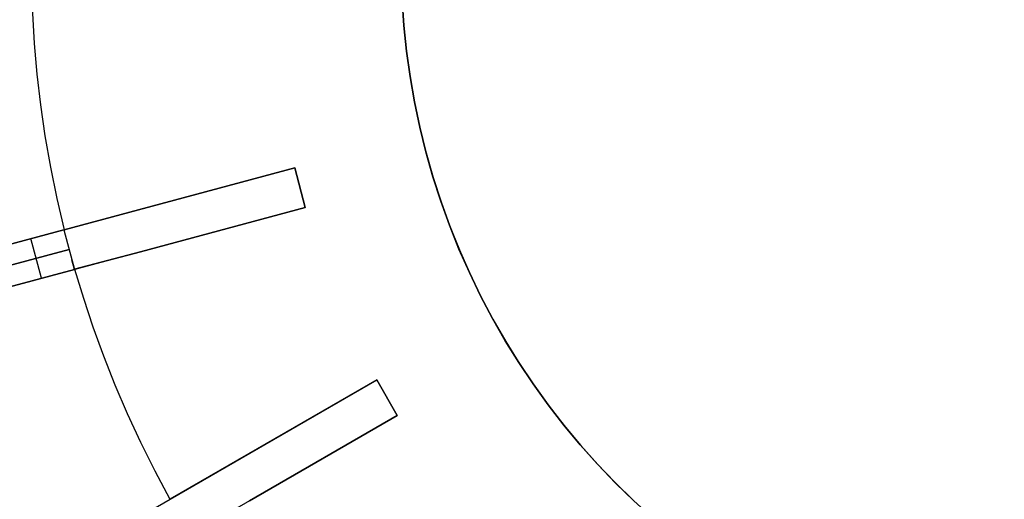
# Model space of a CAD drawing. Header units: millimetres. Extents: x 175 to 1285, y -2355 to -1245.
# Tile 5 of 20: x 402 to 690, y -1957 to -1817. Entities that reach past the tile are written whole.
import ezdxf

# ---------------------------------------------------------------- set-up
doc = ezdxf.new("R2010")
doc.units = ezdxf.units.MM

msp = doc.modelspace()

# ---------------------------------------------------------------- linework, layer by layer
at = {"extrusion": (2.30769e-05, -3.03813e-06, 1)}
msp.add_lwpolyline([(520.73, -1743.92), (518.9, -1751.22), (517.34, -1758.58), (516.03, -1765.99), (514.98, -1773.44), (514.18, -1780.93), (513.65, -1788.43), (513.38, -1795.95), (513.37, -1803.47), (513.62, -1810.99), (514.13, -1818.5), (514.91, -1825.98), (515.94, -1833.44), (517.23, -1840.85), (518.78, -1848.21), (520.58, -1855.52), (522.63, -1862.76), (524.93, -1869.92), (527.49, -1877), (530.28, -1883.98), (533.32, -1890.87), (536.59, -1897.64), (540.1, -1904.3), (543.83, -1910.83), (547.8, -1917.23), (551.98, -1923.48), (556.37, -1929.59), (560.97, -1935.54), (565.78, -1941.33), (570.79, -1946.95), (575.99, -1952.39), (581.37, -1957.64), (586.93, -1962.71), (592.67, -1967.58), (598.57, -1972.25), (604.63, -1976.71), (610.84, -1980.95), (617.2, -1984.98), (623.69, -1988.79), (630.31, -1992.36), (637.05, -1995.71), (643.9, -1998.82), (650.85, -2001.69), (657.9, -2004.32), (665.04, -2006.7), (672.26, -2008.83), (679.54, -2010.71), (686.89, -2012.33), (694.29, -2013.7), (701.73, -2014.81), (709.2, -2015.67), (716.71, -2016.26), (724.22, -2016.59), (731.75, -2016.66), (739.27, -2016.47), (746.78, -2016.02), (754.27, -2015.31), (761.73, -2014.33), (769.15, -2013.1), (776.53, -2011.62), (783.85, -2009.87), (791.1, -2007.88), (798.28, -2005.63), (805.38, -2003.14), (812.39, -2000.4), (819.3, -1997.41), (826.1, -1994.2), (832.78, -1990.74), (839.34, -1987.06), (845.77, -1983.15), (852.06, -1979.02), (858.2, -1974.67), (864.19, -1970.12), (870.02, -1965.36), (875.67, -1960.39), (881.16, -1955.24), (886.46, -1949.9), (891.57, -1944.38), (896.48, -1938.68), (901.2, -1932.82), (905.7, -1926.79), (910, -1920.62), (914.08, -1914.29), (917.94, -1907.83), (921.57, -1901.24), (924.97, -1894.53), (928.13, -1887.7), (931.06, -1880.77), (933.74, -1873.74), (936.18, -1866.62), (938.37, -1859.43), (940.31, -1852.16), (941.99, -1844.82), (943.42, -1837.44), (944.59, -1830), (945.5, -1822.53), (946.15, -1815.04), (946.55, -1807.52), (946.68, -1800)], dxfattribs=at)
at = {"extrusion": (-2.30769e-05, 3.03813e-06, 1)}
msp.add_lwpolyline([(946.66, -1800), (946.53, -1807.52), (946.13, -1815.04), (945.48, -1822.53), (944.57, -1830), (943.4, -1837.43), (941.97, -1844.82), (940.29, -1852.15), (938.35, -1859.42), (936.16, -1866.62), (933.72, -1873.74), (931.04, -1880.77), (928.11, -1887.7), (924.95, -1894.53), (921.55, -1901.24), (917.92, -1907.83), (914.06, -1914.29), (909.98, -1920.61), (905.68, -1926.79), (901.18, -1932.81), (896.46, -1938.68), (891.55, -1944.37), (886.44, -1949.9), (881.14, -1955.24), (875.66, -1960.39), (870, -1965.35), (864.17, -1970.11), (858.19, -1974.67), (852.04, -1979.02), (845.75, -1983.15), (839.32, -1987.06), (832.76, -1990.74), (826.08, -1994.19), (819.28, -1997.41), (812.37, -2000.39), (805.36, -2003.13), (798.26, -2005.63), (791.08, -2007.87), (783.83, -2009.87), (776.51, -2011.61), (769.13, -2013.1), (761.71, -2014.33), (754.25, -2015.3), (746.76, -2016.02), (739.25, -2016.47), (731.73, -2016.66), (724.2, -2016.59), (716.69, -2016.26), (709.19, -2015.66), (701.71, -2014.81), (694.27, -2013.7), (686.87, -2012.33), (679.52, -2010.71), (672.24, -2008.83), (665.02, -2006.7), (657.88, -2004.31), (650.83, -2001.69), (643.88, -1998.82), (637.03, -1995.71), (630.29, -1992.36), (623.67, -1988.78), (617.18, -1984.98), (610.82, -1980.95), (604.61, -1976.7), (598.55, -1972.24), (592.65, -1967.58), (586.91, -1962.71), (581.35, -1957.64), (575.97, -1952.38), (570.77, -1946.94), (565.76, -1941.33), (560.96, -1935.54), (556.35, -1929.59), (551.96, -1923.48), (547.78, -1917.23), (543.82, -1910.83), (540.08, -1904.3), (536.57, -1897.64), (533.3, -1890.87), (530.26, -1883.98), (527.47, -1877), (524.92, -1869.92), (522.61, -1862.76), (520.56, -1855.52), (518.76, -1848.21), (517.21, -1840.85), (515.92, -1833.44), (514.89, -1825.98), (514.12, -1818.5), (513.6, -1810.99), (513.35, -1803.47), (513.36, -1795.95), (513.63, -1788.43), (514.17, -1780.92), (514.96, -1773.44), (516.01, -1765.99), (517.32, -1758.58), (518.89, -1751.22), (520.71, -1743.92)], dxfattribs=at)
for points in [[(405.06, -1806), (405.34, -1814.81), (405.87, -1823.7), (406.65, -1832.67), (407.69, -1841.71), (408.99, -1850.8), (410.58, -1859.94), (412.43, -1869.11), (414.57, -1878.31)], [(405.06, -1806), (405.34, -1814.81), (405.87, -1823.7), (406.65, -1832.67), (407.69, -1841.71), (408.99, -1850.8), (410.58, -1859.94), (412.43, -1869.11), (414.57, -1878.31)], [(405.06, -1806), (405.34, -1814.81), (405.87, -1823.7), (406.65, -1832.67), (407.69, -1841.71), (408.99, -1850.8), (410.58, -1859.94), (412.43, -1869.11), (414.57, -1878.31)], [(405.06, -1806), (405.34, -1814.81), (405.87, -1823.7), (406.65, -1832.67), (407.69, -1841.71), (408.99, -1850.8), (410.58, -1859.94), (412.43, -1869.11), (414.57, -1878.31)], [(405.06, -1806), (405.34, -1814.81), (405.87, -1823.7), (406.65, -1832.67), (407.69, -1841.71), (408.99, -1850.8), (410.58, -1859.94), (412.43, -1869.11), (414.57, -1878.31)], [(405.06, -1806), (405.34, -1814.81), (405.87, -1823.7), (406.65, -1832.67), (407.69, -1841.71), (408.99, -1850.8), (410.58, -1859.94), (412.43, -1869.11), (414.57, -1878.31)], [(513.63, -1811.28), (514.15, -1818.78), (514.93, -1826.26), (515.97, -1833.71), (517.27, -1841.12), (518.83, -1848.47), (520.64, -1855.77), (522.7, -1863.01), (525.01, -1870.16), (527.57, -1877.24), (530.37, -1884.22), (533.41, -1891.09), (536.69, -1897.86), (540.21, -1904.51), (543.95, -1911.04), (547.91, -1917.43), (552.1, -1923.68), (556.5, -1929.78), (561.11, -1935.72), (565.92, -1941.5), (570.93, -1947.11), (576.13, -1952.54), (581.52, -1957.79)], [(192.36, -1937.85), (482.14, -1860.2)], [(482.14, -1860.2), (433.84, -1873.14)], [(433.84, -1873.14), (482.14, -1860.2)], [(482.14, -1860.2), (433.84, -1873.14)], [(433.84, -1873.14), (482.14, -1860.2)], [(485.24, -1871.79), (482.14, -1860.2)], [(482.14, -1860.2), (485.24, -1871.79)], [(482.14, -1860.2), (485.24, -1871.79)], [(482.14, -1860.2), (485.24, -1871.79)], [(485.24, -1871.79), (482.14, -1860.2)], [(195.46, -1949.44), (485.24, -1871.79)], [(436.95, -1884.74), (485.24, -1871.79)], [(485.24, -1871.79), (436.95, -1884.74)], [(436.95, -1884.74), (485.24, -1871.79)], [(485.24, -1871.79), (436.95, -1884.74)], [(433.84, -1873.14), (414.57, -1878.31)], [(414.57, -1878.31), (433.84, -1873.14)], [(433.84, -1873.14), (414.57, -1878.31)], [(414.57, -1878.31), (433.84, -1873.14)], [(414.52, -1878.32), (395.2, -1883.5)], [(395.2, -1883.5), (414.52, -1878.32)], [(414.52, -1878.32), (417.63, -1889.91)], [(414.52, -1878.32), (417.63, -1889.91)], [(407.97, -1892.5), (404.86, -1880.91)], [(407.97, -1892.5), (404.86, -1880.91)], [(396.76, -1889.29), (416.07, -1884.12)], [(416.07, -1884.12), (396.76, -1889.29)], [(417.68, -1889.9), (436.95, -1884.74)], [(436.95, -1884.74), (417.68, -1889.9)], [(417.68, -1889.9), (436.95, -1884.74)], [(436.95, -1884.74), (417.68, -1889.9)], [(417.63, -1889.91), (416.88, -1887.11)], [(398.31, -1895.09), (417.63, -1889.91)], [(417.63, -1889.91), (398.31, -1895.09)], [(417.68, -1889.9), (420.23, -1898.33), (423.04, -1906.79), (426.12, -1915.25), (429.47, -1923.71), (433.08, -1932.15), (436.97, -1940.57), (441.14, -1948.95), (445.59, -1957.28)], [(417.68, -1889.9), (420.23, -1898.33), (423.04, -1906.79), (426.12, -1915.25), (429.47, -1923.71), (433.08, -1932.15), (436.97, -1940.57), (441.14, -1948.95), (445.59, -1957.28)], [(417.68, -1889.9), (420.23, -1898.33), (423.04, -1906.79), (426.12, -1915.25), (429.47, -1923.71), (433.08, -1932.15), (436.97, -1940.57), (441.14, -1948.95), (445.59, -1957.28)], [(417.68, -1889.9), (420.23, -1898.33), (423.04, -1906.79), (426.12, -1915.25), (429.47, -1923.71), (433.08, -1932.15), (436.97, -1940.57), (441.14, -1948.95), (445.59, -1957.28)], [(417.68, -1889.9), (420.23, -1898.33), (423.04, -1906.79), (426.12, -1915.25), (429.47, -1923.71), (433.08, -1932.15), (436.97, -1940.57), (441.14, -1948.95), (445.59, -1957.28)], [(417.68, -1889.9), (420.23, -1898.33), (423.04, -1906.79), (426.12, -1915.25), (429.47, -1923.71), (433.08, -1932.15), (436.97, -1940.57), (441.14, -1948.95), (445.59, -1957.28)], [(246.36, -2072.3), (506.16, -1922.3)], [(506.16, -1922.3), (462.86, -1947.3)], [(462.86, -1947.3), (506.16, -1922.3)], [(506.16, -1922.3), (462.86, -1947.3)], [(462.86, -1947.3), (506.16, -1922.3)], [(512.16, -1932.7), (506.16, -1922.3)], [(506.16, -1922.3), (512.16, -1932.7)], [(506.16, -1922.3), (512.16, -1932.7)], [(506.16, -1922.3), (512.16, -1932.7)], [(512.16, -1932.7), (506.16, -1922.3)], [(512.16, -1932.7), (506.16, -1922.3)], [(252.36, -2082.7), (512.16, -1932.7)], [(468.86, -1957.7), (512.16, -1932.7)], [(512.16, -1932.7), (468.86, -1957.7)], [(468.86, -1957.7), (512.16, -1932.7)], [(512.16, -1932.7), (468.86, -1957.7)], [(462.86, -1947.3), (445.59, -1957.28)], [(445.59, -1957.28), (462.86, -1947.3)], [(462.86, -1947.3), (445.59, -1957.28)], [(445.59, -1957.28), (462.86, -1947.3)]]:
    msp.add_lwpolyline(points)
at = {"extrusion": (-0.258819, 0.965926, -1.34052e-14)}
msp.add_lwpolyline([(15.75, -0.01), (15.79, 2.38), (15.91, 4.77), (16.12, 7.15), (16.4, 9.53), (16.77, 11.89), (17.21, 14.24), (17.74, 16.57), (18.34, 18.88), (19.03, 21.17), (19.79, 23.44), (20.63, 25.67), (21.54, 27.88), (22.53, 30.06), (23.6, 32.2), (24.73, 34.3), (25.94, 36.37), (27.22, 38.39), (28.56, 40.36), (29.97, 42.29), (31.45, 44.17), (32.99, 46), (34.59, 47.77), (36.25, 49.49), (37.97, 51.15), (39.74, 52.75), (41.57, 54.29), (43.45, 55.77), (45.38, 57.18), (47.36, 58.53), (49.38, 59.8), (51.44, 61.01), (53.54, 62.15), (55.68, 63.21), (57.86, 64.2), (60.07, 65.11), (62.31, 65.95), (64.57, 66.72), (66.86, 67.4), (69.17, 68), (71.51, 68.53), (73.85, 68.98), (76.22, 69.34), (78.59, 69.63), (80.97, 69.83), (83.36, 69.95), (85.75, 69.99)], dxfattribs=at)
at = {"extrusion": (-0.258819, 0.965926, 1.91166e-15)}
msp.add_lwpolyline([(15.75, -424.01), (15.79, -426.39), (15.91, -428.78), (16.12, -431.16), (16.4, -433.54), (16.77, -435.9), (17.21, -438.25), (17.74, -440.58), (18.34, -442.89), (19.03, -445.18), (19.79, -447.45), (20.63, -449.68), (21.54, -451.89), (22.53, -454.07), (23.6, -456.21), (24.73, -458.31), (25.94, -460.38), (27.22, -462.4), (28.56, -464.37), (29.97, -466.3), (31.45, -468.18), (32.99, -470.01), (34.59, -471.78), (36.25, -473.5), (37.97, -475.16), (39.74, -476.76), (41.57, -478.3), (43.45, -479.78), (45.38, -481.19), (47.36, -482.54), (49.38, -483.81), (51.44, -485.02), (53.54, -486.16), (55.68, -487.22), (57.86, -488.21), (60.07, -489.12), (62.31, -489.96), (64.57, -490.73), (66.86, -491.41), (69.17, -492.01), (71.51, -492.54), (73.85, -492.99), (76.22, -493.35), (78.59, -493.64), (80.97, -493.84), (83.36, -493.96), (85.75, -494.01)], dxfattribs=at)
at = {"extrusion": (1, 0, 0)}
for points in [[(-1860.2, -412.01), (-1860.2, -12.01)], [(-1866, -12.01), (-1866, -412.01)], [(-1871.79, -12.01), (-1871.79, -412.01)], [(-1878.31, -424.01), (-1878.31, -412.01)], [(-1878.31, -12.01), (-1878.31, -0.01)], [(-1889.9, -424.01), (-1889.9, -412.01)], [(-1889.9, -12.01), (-1889.9, -0.01)], [(-1922.3, -412.01), (-1922.3, -12.01)], [(-1927.5, -12.01), (-1927.5, -412.01)], [(-1932.7, -12.01), (-1932.7, -412.01)], [(-1957.28, -424.01), (-1957.28, -412.01)], [(-1957.28, -12.01), (-1957.28, -0.01)]]:
    msp.add_lwpolyline(points, dxfattribs=at)
at = {"extrusion": (-0.258819, 0.965926, 4.9967e-16)}
msp.add_lwpolyline([(85.75, 69.99), (83.36, 69.95), (80.97, 69.83), (78.59, 69.63), (76.22, 69.34), (73.85, 68.98), (71.51, 68.53), (69.17, 68), (66.86, 67.4), (64.57, 66.72), (62.31, 65.95), (60.07, 65.11), (57.86, 64.2), (55.68, 63.21), (53.54, 62.15), (51.44, 61.01), (49.38, 59.8), (47.36, 58.53), (45.38, 57.18), (43.45, 55.77), (41.57, 54.29), (39.74, 52.75), (37.97, 51.15), (36.25, 49.49), (34.59, 47.77), (32.99, 46), (31.45, 44.17), (29.97, 42.29), (28.56, 40.36), (27.22, 38.39), (25.94, 36.37), (24.73, 34.3), (23.6, 32.2), (22.53, 30.06), (21.54, 27.88), (20.63, 25.67), (19.79, 23.44), (19.03, 21.17), (18.34, 18.88), (17.74, 16.57), (17.21, 14.24), (16.77, 11.89), (16.4, 9.53), (16.12, 7.15), (15.91, 4.77), (15.79, 2.38), (15.75, -0.01)], dxfattribs=at)
at = {"extrusion": (-0.258819, 0.965926, 1.56674e-15)}
msp.add_lwpolyline([(15.75, -424.01), (15.79, -426.39), (15.91, -428.78), (16.12, -431.16), (16.4, -433.54), (16.77, -435.9), (17.21, -438.25), (17.74, -440.58), (18.34, -442.89), (19.03, -445.18), (19.79, -447.45), (20.63, -449.68), (21.54, -451.89), (22.53, -454.07), (23.6, -456.21), (24.73, -458.31), (25.94, -460.38), (27.22, -462.4), (28.56, -464.37), (29.97, -466.3), (31.45, -468.18), (32.99, -470.01), (34.59, -471.78), (36.25, -473.5), (37.97, -475.16), (39.74, -476.76), (41.57, -478.3), (43.45, -479.78), (45.38, -481.19), (47.36, -482.54), (49.38, -483.81), (51.44, -485.02), (53.54, -486.16), (55.68, -487.22), (57.86, -488.21), (60.07, -489.12), (62.31, -489.96), (64.57, -490.73), (66.86, -491.41), (69.17, -492.01), (71.51, -492.54), (73.85, -492.99), (76.22, -493.35), (78.59, -493.64), (80.97, -493.84), (83.36, -493.96), (85.75, -494.01)], dxfattribs=at)
at = {"extrusion": (-0.258819, 0.965926, -1.84989e-16)}
msp.add_lwpolyline([(85.75, 69.99), (83.36, 69.95), (80.97, 69.83), (78.59, 69.63), (76.22, 69.34), (73.85, 68.98), (71.51, 68.53), (69.17, 68), (66.86, 67.4), (64.57, 66.72), (62.31, 65.95), (60.07, 65.11), (57.86, 64.2), (55.68, 63.21), (53.54, 62.15), (51.44, 61.01), (49.38, 59.8), (47.36, 58.53), (45.38, 57.18), (43.45, 55.77), (41.57, 54.29), (39.74, 52.75), (37.97, 51.15), (36.25, 49.49), (34.59, 47.77), (32.99, 46), (31.45, 44.17), (29.97, 42.29), (28.56, 40.36), (27.22, 38.39), (25.94, 36.37), (24.73, 34.3), (23.6, 32.2), (22.53, 30.06), (21.54, 27.88), (20.63, 25.67), (19.79, 23.44), (19.03, 21.17), (18.34, 18.88), (17.74, 16.57), (17.21, 14.24), (16.77, 11.89), (16.4, 9.53), (16.12, 7.15), (15.91, 4.77), (15.79, 2.38), (15.75, -0.01)], dxfattribs=at)
at = {"extrusion": (-0.258819, 0.965926, 8.57238e-15)}
msp.add_lwpolyline([(15.75, -424.01), (15.79, -426.39), (15.91, -428.78), (16.12, -431.16), (16.4, -433.54), (16.77, -435.9), (17.21, -438.25), (17.74, -440.58), (18.34, -442.89), (19.03, -445.18), (19.79, -447.45), (20.63, -449.68), (21.54, -451.89), (22.53, -454.07), (23.6, -456.21), (24.73, -458.31), (25.94, -460.38), (27.22, -462.4), (28.56, -464.37), (29.97, -466.3), (31.45, -468.18), (32.99, -470.01), (34.59, -471.78), (36.25, -473.5), (37.97, -475.16), (39.74, -476.76), (41.57, -478.3), (43.45, -479.78), (45.38, -481.19), (47.36, -482.54), (49.38, -483.81), (51.44, -485.02), (53.54, -486.16), (55.68, -487.22), (57.86, -488.21), (60.07, -489.12), (62.31, -489.96), (64.57, -490.73), (66.86, -491.41), (69.17, -492.01), (71.51, -492.54), (73.85, -492.99), (76.22, -493.35), (78.59, -493.64), (80.97, -493.84), (83.36, -493.96), (85.75, -494.01)], dxfattribs=at)
at = {"extrusion": (-0.5, 0.866025, 2.09958e-14)}
msp.add_lwpolyline([(522.8, -0.01), (522.84, 2.38), (522.96, 4.77), (523.17, 7.15), (523.45, 9.53), (523.82, 11.89), (524.27, 14.24), (524.79, 16.57), (525.4, 18.88), (526.08, 21.17), (526.84, 23.44), (527.68, 25.67), (528.6, 27.88), (529.59, 30.06), (530.65, 32.2), (531.79, 34.3), (532.99, 36.37), (534.27, 38.39), (535.61, 40.36), (537.03, 42.29), (538.5, 44.17), (540.04, 46), (541.64, 47.77), (543.3, 49.49), (545.02, 51.15), (546.8, 52.75), (548.63, 54.29), (550.5, 55.77), (552.43, 57.18), (554.41, 58.53), (556.43, 59.8), (558.49, 61.01), (560.6, 62.15), (562.74, 63.21), (564.91, 64.2), (567.12, 65.11), (569.36, 65.95), (571.63, 66.72), (573.92, 67.4), (576.23, 68), (578.56, 68.53), (580.91, 68.98), (583.27, 69.34), (585.64, 69.63), (588.02, 69.83), (590.41, 69.95), (592.8, 69.99)], dxfattribs=at)
at = {"extrusion": (-0.5, 0.866025, -2.49149e-14)}
msp.add_lwpolyline([(522.8, -424.01), (522.84, -426.39), (522.96, -428.78), (523.17, -431.16), (523.45, -433.54), (523.82, -435.9), (524.27, -438.25), (524.79, -440.58), (525.4, -442.89), (526.08, -445.18), (526.84, -447.45), (527.68, -449.68), (528.6, -451.89), (529.59, -454.07), (530.65, -456.21), (531.79, -458.31), (532.99, -460.38), (534.27, -462.4), (535.61, -464.37), (537.03, -466.3), (538.5, -468.18), (540.04, -470.01), (541.64, -471.78), (543.3, -473.5), (545.02, -475.16), (546.8, -476.76), (548.63, -478.3), (550.5, -479.78), (552.43, -481.19), (554.41, -482.54), (556.43, -483.81), (558.49, -485.02), (560.6, -486.16), (562.74, -487.22), (564.91, -488.21), (567.12, -489.12), (569.36, -489.96), (571.63, -490.73), (573.92, -491.41), (576.23, -492.01), (578.56, -492.54), (580.91, -492.99), (583.27, -493.35), (585.64, -493.64), (588.02, -493.84), (590.41, -493.96), (592.8, -494.01)], dxfattribs=at)
at = {"extrusion": (-0.5, 0.866025, -2.64707e-15)}
msp.add_lwpolyline([(592.8, 69.99), (590.41, 69.95), (588.02, 69.83), (585.64, 69.63), (583.27, 69.34), (580.91, 68.98), (578.56, 68.53), (576.23, 68), (573.92, 67.4), (571.63, 66.72), (569.36, 65.95), (567.12, 65.11), (564.91, 64.2), (562.74, 63.21), (560.6, 62.15), (558.49, 61.01), (556.43, 59.8), (554.41, 58.53), (552.43, 57.18), (550.5, 55.77), (548.63, 54.29), (546.8, 52.75), (545.02, 51.15), (543.3, 49.49), (541.64, 47.77), (540.04, 46), (538.5, 44.17), (537.03, 42.29), (535.61, 40.36), (534.27, 38.39), (532.99, 36.37), (531.79, 34.3), (530.65, 32.2), (529.59, 30.06), (528.6, 27.88), (527.68, 25.67), (526.84, 23.44), (526.08, 21.17), (525.4, 18.88), (524.79, 16.57), (524.27, 14.24), (523.82, 11.89), (523.45, 9.53), (523.17, 7.15), (522.96, 4.77), (522.84, 2.38), (522.8, -0.01)], dxfattribs=at)
at = {"extrusion": (-0.5, 0.866025, 1.10891e-16)}
msp.add_lwpolyline([(522.8, -424.01), (522.84, -426.39), (522.96, -428.78), (523.17, -431.16), (523.45, -433.54), (523.82, -435.9), (524.27, -438.25), (524.79, -440.58), (525.4, -442.89), (526.08, -445.18), (526.84, -447.45), (527.68, -449.68), (528.6, -451.89), (529.59, -454.07), (530.65, -456.21), (531.79, -458.31), (532.99, -460.38), (534.27, -462.4), (535.61, -464.37), (537.03, -466.3), (538.5, -468.18), (540.04, -470.01), (541.64, -471.78), (543.3, -473.5), (545.02, -475.16), (546.8, -476.76), (548.63, -478.3), (550.5, -479.78), (552.43, -481.19), (554.41, -482.54), (556.43, -483.81), (558.49, -485.02), (560.6, -486.16), (562.74, -487.22), (564.91, -488.21), (567.12, -489.12), (569.36, -489.96), (571.63, -490.73), (573.92, -491.41), (576.23, -492.01), (578.56, -492.54), (580.91, -492.99), (583.27, -493.35), (585.64, -493.64), (588.02, -493.84), (590.41, -493.96), (592.8, -494.01)], dxfattribs=at)
at = {"extrusion": (-0.5, 0.866025, 1.36466e-14)}
msp.add_lwpolyline([(592.8, 69.99), (590.41, 69.95), (588.02, 69.83), (585.64, 69.63), (583.27, 69.34), (580.91, 68.98), (578.56, 68.53), (576.23, 68), (573.92, 67.4), (571.63, 66.72), (569.36, 65.95), (567.12, 65.11), (564.91, 64.2), (562.74, 63.21), (560.6, 62.15), (558.49, 61.01), (556.43, 59.8), (554.41, 58.53), (552.43, 57.18), (550.5, 55.77), (548.63, 54.29), (546.8, 52.75), (545.02, 51.15), (543.3, 49.49), (541.64, 47.77), (540.04, 46), (538.5, 44.17), (537.03, 42.29), (535.61, 40.36), (534.27, 38.39), (532.99, 36.37), (531.79, 34.3), (530.65, 32.2), (529.59, 30.06), (528.6, 27.88), (527.68, 25.67), (526.84, 23.44), (526.08, 21.17), (525.4, 18.88), (524.79, 16.57), (524.27, 14.24), (523.82, 11.89), (523.45, 9.53), (523.17, 7.15), (522.96, 4.77), (522.84, 2.38), (522.8, -0.01)], dxfattribs=at)
at = {"extrusion": (-0.5, 0.866025, -3.44864e-14)}
msp.add_lwpolyline([(522.8, -424.01), (522.84, -426.39), (522.96, -428.78), (523.17, -431.16), (523.45, -433.54), (523.82, -435.9), (524.27, -438.25), (524.79, -440.58), (525.4, -442.89), (526.08, -445.18), (526.84, -447.45), (527.68, -449.68), (528.6, -451.89), (529.59, -454.07), (530.65, -456.21), (531.79, -458.31), (532.99, -460.38), (534.27, -462.4), (535.61, -464.37), (537.03, -466.3), (538.5, -468.18), (540.04, -470.01), (541.64, -471.78), (543.3, -473.5), (545.02, -475.16), (546.8, -476.76), (548.63, -478.3), (550.5, -479.78), (552.43, -481.19), (554.41, -482.54), (556.43, -483.81), (558.49, -485.02), (560.6, -486.16), (562.74, -487.22), (564.91, -488.21), (567.12, -489.12), (569.36, -489.96), (571.63, -490.73), (573.92, -491.41), (576.23, -492.01), (578.56, -492.54), (580.91, -492.99), (583.27, -493.35), (585.64, -493.64), (588.02, -493.84), (590.41, -493.96), (592.8, -494.01)], dxfattribs=at)

doc.saveas('drawing.dxf')
